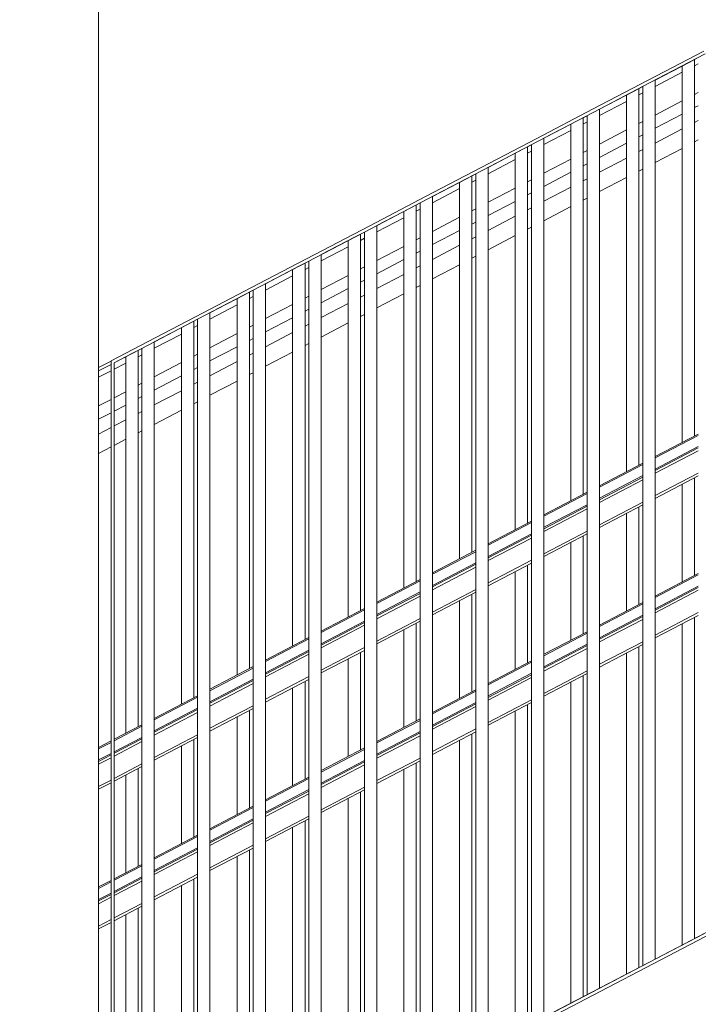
# Model space of a CAD drawing. Header units: millimetres. Extents: x -65 to 293624, y -1905 to 31061.
# Tile 107 of 256: x 55013 to 56111, y 15990 to 17583. Entities that reach past the tile are written whole.
import ezdxf

# ---------------------------------------------------------------- set-up
doc = ezdxf.new("R2010")
doc.units = ezdxf.units.MM
doc.header["$MEASUREMENT"] = 0
for name, color, linetype in [('1244 Fassaadivarustus.AR', 7, 'Continuous'), ('1245 Klaasfassaadid.AR', 7, 'Continuous'), ('1251 Rõdupiirded.AR', 7, 'Continuous'), ('1253 Rõdutrepid.AR', 7, 'Continuous'), ('1253 Terrassipostid.AR', 7, 'Continuous')]:
    doc.layers.add(name, color=color, linetype=linetype)

# ---------------------------------------------------------------- blocks, each defined once
blk = doc.blocks.new('Section Element_16_2', base_point=(-38239, 12361.4))
at = {"layer": '1253 Terrassipostid.AR', "color": 7, "linetype": 'Continuous', "lineweight": 13}
blk.add_line((55140.6, 15593.1), (55140.6, 21244.3), dxfattribs=at)
blk = doc.blocks.new('Section Element_42_2', base_point=(-38239, 12361.4))
at = {"layer": '1253 Rõdutrepid.AR', "color": 7, "linetype": 'Continuous', "lineweight": 13}
blk.add_line((48929.3, 12341.5), (56583.5, 16341.5), dxfattribs=at)
blk = doc.blocks.new('Section Element_46_2', base_point=(-38239, 12361.4))
at = {"layer": '1244 Fassaadivarustus.AR', "color": 7, "linetype": 'Continuous', "lineweight": 13}
for p, q in [((56110.6, 17465.3), (56104.4, 17462)), ((56084.4, 17451.6), (56040.6, 17428.7)), ((56110.6, 17443.8), (56104.4, 17440.6)), ((56084.4, 17430.1), (56040.6, 17407.2)), ((56020.6, 17418.2), (56014.4, 17415)), ((56084.4, 17406.1), (56040.6, 17383.2)), ((56110.6, 17419.8), (56104.4, 17416.6)), ((55994.4, 17404.5), (55950.6, 17381.6)), ((56020.6, 17396.8), (56014.4, 17393.5)), ((55994.4, 17383.1), (55950.6, 17360.2)), ((56084.4, 17374.7), (56040.6, 17351.8)), ((56110.6, 17388.4), (56104.4, 17385.1)), ((55904.4, 17357.5), (55860.6, 17334.6)), ((55930.6, 17371.2), (55924.4, 17367.9)), ((55994.4, 17359.1), (55950.6, 17336.2)), ((56020.6, 17372.8), (56014.4, 17369.6)), ((55930.6, 17349.7), (55924.4, 17346.5)), ((56020.6, 17341.3), (56014.4, 17338.1)), ((55904.4, 17336), (55860.6, 17313.1)), ((55930.6, 17325.7), (55924.4, 17322.5)), ((55994.4, 17327.6), (55950.6, 17304.8)), ((55814.4, 17310.4), (55770.6, 17287.5)), ((55840.6, 17324.1), (55834.4, 17320.9)), ((55904.4, 17312.1), (55860.6, 17289.2)), ((55840.6, 17302.7), (55834.4, 17299.4)), ((55930.6, 17294.3), (55924.4, 17291.1)), ((55814.4, 17289), (55770.6, 17266.1)), ((55840.6, 17278.7), (55834.4, 17275.5)), ((55904.4, 17280.6), (55860.6, 17257.7)), ((55724.4, 17263.4), (55680.6, 17240.5)), ((55750.6, 17277.1), (55744.4, 17273.8)), ((55814.4, 17265), (55770.6, 17242.1)), ((55750.6, 17255.6), (55744.4, 17252.4)), ((55840.6, 17247.3), (55834.4, 17244)), ((55660.6, 17230), (55654.4, 17226.8)), ((55724.4, 17241.9), (55680.6, 17219.1)), ((55750.6, 17231.7), (55744.4, 17228.4)), ((55814.4, 17233.6), (55770.6, 17210.7)), ((55634.4, 17216.3), (55590.6, 17193.4)), ((55724.4, 17218), (55680.6, 17195.1)), ((55660.6, 17208.6), (55654.4, 17205.4)), ((55750.6, 17200.2), (55744.4, 17197)), ((55570.6, 17183), (55564.4, 17179.8)), ((55634.4, 17194.9), (55590.6, 17172)), ((55660.6, 17184.6), (55654.4, 17181.4)), ((55724.4, 17186.5), (55680.6, 17163.6)), ((55544.4, 17169.3), (55500.6, 17146.4)), ((55634.4, 17170.9), (55590.6, 17148)), ((55570.6, 17161.6), (55564.4, 17158.3)), ((55660.6, 17153.2), (55654.4, 17149.9)), ((55480.6, 17135.9), (55474.4, 17132.7)), ((55544.4, 17147.9), (55500.6, 17125)), ((55570.6, 17137.6), (55564.4, 17134.3)), ((55634.4, 17139.5), (55590.6, 17116.6)), ((55454.4, 17122.3), (55410.6, 17099.4)), ((55544.4, 17123.9), (55500.6, 17101)), ((55480.6, 17114.5), (55474.4, 17111.3)), ((55570.6, 17106.1), (55564.4, 17102.9)), ((55390.6, 17088.9), (55384.4, 17085.7)), ((55454.4, 17100.8), (55410.6, 17077.9)), ((55480.6, 17090.5), (55474.4, 17087.3)), ((55544.4, 17092.4), (55500.6, 17069.5)), ((55364.4, 17075.2), (55320.6, 17052.3)), ((55454.4, 17076.8), (55410.6, 17053.9)), ((55390.6, 17067.5), (55384.4, 17064.2)), ((55480.6, 17059.1), (55474.4, 17055.8)), ((55300.6, 17041.9), (55294.4, 17038.6)), ((55364.4, 17053.8), (55320.6, 17030.9)), ((55390.6, 17043.5), (55384.4, 17040.2)), ((55454.4, 17045.4), (55410.6, 17022.5)), ((55274.4, 17028.2), (55230.6, 17005.3)), ((55364.4, 17029.8), (55320.6, 17006.9)), ((55300.6, 17020.4), (55294.4, 17017.2)), ((55390.6, 17012), (55384.4, 17008.8)), ((55210.6, 16994.8), (55204.4, 16991.6)), ((55274.4, 17006.7), (55230.6, 16983.8)), ((55300.6, 16996.4), (55294.4, 16993.2)), ((55364.4, 16998.3), (55320.6, 16975.4)), ((55184.4, 16981.1), (55165.6, 16971.3)), ((55274.4, 16982.7), (55230.6, 16959.8)), ((55160.6, 16968.7), (55140.6, 16958.2)), ((55184.4, 16959.7), (55165.6, 16949.8)), ((55210.6, 16973.4), (55204.4, 16970.1)), ((55300.6, 16965), (55294.4, 16961.7)), ((55160.6, 16947.2), (55140.6, 16936.8)), ((55210.6, 16949.4), (55204.4, 16946.1)), ((55274.4, 16951.3), (55230.6, 16928.4)), ((55184.4, 16935.7), (55165.6, 16925.9)), ((55160.6, 16923.2), (55140.6, 16912.8)), ((55210.6, 16917.9), (55204.4, 16914.7)), ((55184.4, 16904.2), (55165.6, 16894.4)), ((55160.6, 16891.8), (55140.6, 16881.3))]:
    blk.add_line(p, q, dxfattribs=at)
blk = doc.blocks.new('Section Element_91_2', base_point=(-38239, 12361.4))
at = {"layer": '1245 Klaasfassaadid.AR', "color": 7, "linetype": 'Continuous', "lineweight": 13}
for p, q in [((56139.1, 17526.4), (56130.6, 17522)), ((56110.6, 17511.5), (56104.4, 17508.3)), ((56084.4, 17497.8), (56040.6, 17474.9)), ((56020.6, 17464.5), (56014.4, 17461.2)), ((55994.4, 17450.8), (55950.6, 17427.9)), ((55930.6, 17417.4), (55924.4, 17414.2)), ((55904.4, 17403.7), (55860.6, 17380.8)), ((55840.6, 17370.4), (55834.4, 17367.2)), ((55814.4, 17356.7), (55770.6, 17333.8)), ((55724.4, 17309.7), (55680.6, 17286.8)), ((55750.6, 17323.3), (55744.4, 17320.1)), ((55634.4, 17262.6), (55590.6, 17239.7)), ((55660.6, 17276.3), (55654.4, 17273.1)), ((55544.4, 17215.6), (55500.6, 17192.7)), ((55570.6, 17229.3), (55564.4, 17226)), ((55480.6, 17182.2), (55474.4, 17179)), ((55454.4, 17168.5), (55410.6, 17145.6)), ((55390.6, 17135.2), (55384.4, 17131.9)), ((55364.4, 17121.5), (55320.6, 17098.6)), ((55300.6, 17088.1), (55294.4, 17084.9)), ((55274.4, 17074.4), (55230.6, 17051.5)), ((55210.6, 17041.1), (55204.4, 17037.8)), ((55184.4, 17027.4), (55165.6, 17017.6)), ((55160.6, 17014.9), (55140.6, 17004.5))]:
    blk.add_line(p, q, dxfattribs=at)
blk = doc.blocks.new('Section Element_491_2', base_point=(-38239, 12361.4))
at = {"layer": '1251 Rõdupiirded.AR', "color": 7, "linetype": 'Continuous', "lineweight": 13}
blk.add_line((55939.4, 16010.6), (55849.4, 15963.5), dxfattribs=at)
blk = doc.blocks.new('Section Element_492_2', base_point=(-38239, 12361.4))
at = {"layer": '1251 Rõdupiirded.AR', "color": 7, "linetype": 'Continuous', "lineweight": 13}
blk.add_line((56029.4, 16057.6), (55939.4, 16010.6), dxfattribs=at)
blk = doc.blocks.new('Section Element_493_2', base_point=(-38239, 12361.4))
at = {"layer": '1251 Rõdupiirded.AR', "color": 7, "linetype": 'Continuous', "lineweight": 13}
blk.add_line((56119.4, 16104.6), (56029.4, 16057.6), dxfattribs=at)
blk = doc.blocks.new('Section Element_617_2', base_point=(-38239, 12361.4))
at = {"layer": '1251 Rõdupiirded.AR', "color": 7, "linetype": 'Continuous', "lineweight": 13}
for p, q in [((56014.4, 16862.6), (56014.4, 17471.4)), ((55994.4, 16852.1), (55994.4, 17460.9)), ((55994.4, 16626.4), (55994.4, 16784.4)), ((56014.4, 16636.9), (56014.4, 16794.9)), ((56014.4, 16049.7), (56014.4, 16569.2)), ((55994.4, 16039.3), (55994.4, 16558.7))]:
    blk.add_line(p, q, dxfattribs=at)
blk = doc.blocks.new('Section Element_618_2', base_point=(-38239, 12361.4))
at = {"layer": '1251 Rõdupiirded.AR', "color": 7, "linetype": 'Continuous', "lineweight": 13}
for p, q in [((55834.4, 16768.5), (55834.4, 17377.3)), ((55814.4, 16758), (55814.4, 17366.9)), ((55814.4, 16532.4), (55814.4, 16690.3)), ((55834.4, 16542.8), (55834.4, 16700.8)), ((55834.4, 15955.7), (55834.4, 16475.1)), ((55814.4, 15945.2), (55814.4, 16464.7))]:
    blk.add_line(p, q, dxfattribs=at)
blk = doc.blocks.new('Section Element_619_2', base_point=(-38239, 12361.4))
at = {"layer": '1251 Rõdupiirded.AR', "color": 7, "linetype": 'Continuous', "lineweight": 13}
for p, q in [((55654.4, 16674.4), (55654.4, 17283.3)), ((55634.4, 16664), (55634.4, 17272.8)), ((55634.4, 16438.3), (55634.4, 16596.3)), ((55654.4, 16448.8), (55654.4, 16606.7)), ((55634.4, 15851.1), (55634.4, 16370.6)), ((55654.4, 15861.6), (55654.4, 16381.1))]:
    blk.add_line(p, q, dxfattribs=at)
blk = doc.blocks.new('Section Element_620_2', base_point=(-38239, 12361.4))
at = {"layer": '1251 Rõdupiirded.AR', "color": 7, "linetype": 'Continuous', "lineweight": 13}
for p, q in [((55474.4, 16580.4), (55474.4, 17189.2)), ((55454.4, 16569.9), (55454.4, 17178.7)), ((55454.4, 16344.2), (55454.4, 16502.2)), ((55474.4, 16354.7), (55474.4, 16512.7)), ((55454.4, 15757.1), (55454.4, 16276.5)), ((55474.4, 15767.5), (55474.4, 16287))]:
    blk.add_line(p, q, dxfattribs=at)
blk = doc.blocks.new('Section Element_621_2', base_point=(-38239, 12361.4))
at = {"layer": '1251 Rõdupiirded.AR', "color": 7, "linetype": 'Continuous', "lineweight": 13}
for p, q in [((55294.4, 16486.3), (55294.4, 17095.1)), ((55274.4, 16475.8), (55274.4, 17084.7)), ((55294.4, 16260.6), (55294.4, 16418.6)), ((55274.4, 16250.2), (55274.4, 16408.1)), ((55274.4, 15663), (55274.4, 16182.5)), ((55294.4, 15673.5), (55294.4, 16192.9))]:
    blk.add_line(p, q, dxfattribs=at)
blk = doc.blocks.new('Section Element_651_2', base_point=(-38239, 12361.4))
at = {"layer": '1251 Rõdupiirded.AR', "color": 7, "linetype": 'Continuous', "lineweight": 13}
for p, q in [((56104.4, 16909.6), (56104.4, 17518.4)), ((56084.4, 16899.1), (56084.4, 17508)), ((56104.4, 16683.9), (56104.4, 16841.9)), ((56084.4, 16673.5), (56084.4, 16831.4)), ((56104.4, 16096.8), (56104.4, 16616.2)), ((56084.4, 16086.3), (56084.4, 16605.8))]:
    blk.add_line(p, q, dxfattribs=at)
blk = doc.blocks.new('Section Element_652_2', base_point=(-38239, 12361.4))
at = {"layer": '1251 Rõdupiirded.AR', "color": 7, "linetype": 'Continuous', "lineweight": 13}
for p, q in [((55924.4, 16815.5), (55924.4, 17424.4)), ((55904.4, 16805.1), (55904.4, 17413.9)), ((55904.4, 16579.4), (55904.4, 16737.4)), ((55924.4, 16589.9), (55924.4, 16747.8)), ((55924.4, 16002.7), (55924.4, 16522.2)), ((55904.4, 15992.2), (55904.4, 16511.7))]:
    blk.add_line(p, q, dxfattribs=at)
blk = doc.blocks.new('Section Element_653_2', base_point=(-38239, 12361.4))
at = {"layer": '1251 Rõdupiirded.AR', "color": 7, "linetype": 'Continuous', "lineweight": 13}
for p, q in [((55744.4, 16721.5), (55744.4, 17330.3)), ((55724.4, 16711), (55724.4, 17319.8)), ((55724.4, 16485.3), (55724.4, 16643.3)), ((55744.4, 16495.8), (55744.4, 16653.8)), ((55744.4, 15908.6), (55744.4, 16428.1)), ((55724.4, 15898.2), (55724.4, 16417.6))]:
    blk.add_line(p, q, dxfattribs=at)
blk = doc.blocks.new('Section Element_654_2', base_point=(-38239, 12361.4))
at = {"layer": '1251 Rõdupiirded.AR', "color": 7, "linetype": 'Continuous', "lineweight": 13}
for p, q in [((55564.4, 16627.4), (55564.4, 17236.2)), ((55544.4, 16616.9), (55544.4, 17225.8)), ((55544.4, 16391.3), (55544.4, 16549.2)), ((55564.4, 16401.7), (55564.4, 16559.7)), ((55544.4, 15804.1), (55544.4, 16323.6)), ((55564.4, 15814.6), (55564.4, 16334))]:
    blk.add_line(p, q, dxfattribs=at)
blk = doc.blocks.new('Section Element_655_2', base_point=(-38239, 12361.4))
at = {"layer": '1251 Rõdupiirded.AR', "color": 7, "linetype": 'Continuous', "lineweight": 13}
for p, q in [((55384.4, 16533.3), (55384.4, 17142.2)), ((55364.4, 16522.9), (55364.4, 17131.7)), ((55384.4, 16307.7), (55384.4, 16465.6)), ((55364.4, 16297.2), (55364.4, 16455.2)), ((55364.4, 15710), (55364.4, 16229.5)), ((55384.4, 15720.5), (55384.4, 16240))]:
    blk.add_line(p, q, dxfattribs=at)
blk = doc.blocks.new('Section Element_656_2', base_point=(-38239, 12361.4))
at = {"layer": '1251 Rõdupiirded.AR', "color": 7, "linetype": 'Continuous', "lineweight": 13}
for p, q in [((55204.4, 16439.3), (55204.4, 17048.1)), ((55184.4, 16428.8), (55184.4, 17037.6)), ((55204.4, 16213.6), (55204.4, 16371.6)), ((55184.4, 16203.1), (55184.4, 16361.1)), ((55184.4, 15616), (55184.4, 16135.4)), ((55204.4, 15626.4), (55204.4, 16145.9))]:
    blk.add_line(p, q, dxfattribs=at)
blk = doc.blocks.new('Section Element_691_2', base_point=(-38239, 12361.4))
at = {"layer": '1251 Rõdupiirded.AR', "color": 7, "linetype": 'Continuous', "lineweight": 13}
for q in [(56582.2, 16346.4), (55140.6, 15587.4)]:
    blk.add_line((55140.6, 15593.1), q, dxfattribs=at)
blk = doc.blocks.new('Section Element_747_2', base_point=(-38239, 12361.4))
at = {"layer": '1251 Rõdupiirded.AR', "color": 7, "linetype": 'Continuous', "lineweight": 13}
for p, q in [((56029.4, 17484.9), (56119.4, 17531.9)), ((56031.8, 17480.5), (56121.8, 17527.5))]:
    blk.add_line(p, q, dxfattribs=at)
blk = doc.blocks.new('Section Element_748_2', base_point=(-38239, 12361.4))
at = {"layer": '1251 Rõdupiirded.AR', "color": 7, "linetype": 'Continuous', "lineweight": 13}
for p, q in [((56040.6, 16063.4), (56040.6, 17485.1)), ((56020.6, 16053), (56020.6, 17474.7))]:
    blk.add_line(p, q, dxfattribs=at)
blk = doc.blocks.new('Section Element_749_2', base_point=(-38239, 12361.4))
at = {"layer": '1251 Rõdupiirded.AR', "color": 7, "linetype": 'Continuous', "lineweight": 13}
for p, q in [((55939.4, 17437.9), (56029.4, 17484.9)), ((55941.8, 17433.5), (56031.8, 17480.5))]:
    blk.add_line(p, q, dxfattribs=at)
blk = doc.blocks.new('Section Element_750_2', base_point=(-38239, 12361.4))
at = {"layer": '1251 Rõdupiirded.AR', "color": 7, "linetype": 'Continuous', "lineweight": 13}
for p, q in [((55950.6, 16016.4), (55950.6, 17438.1)), ((55930.6, 16005.9), (55930.6, 17427.6))]:
    blk.add_line(p, q, dxfattribs=at)
blk = doc.blocks.new('Section Element_751_2', base_point=(-38239, 12361.4))
at = {"layer": '1251 Rõdupiirded.AR', "color": 7, "linetype": 'Continuous', "lineweight": 13}
for p, q in [((55849.4, 17390.8), (55939.4, 17437.9)), ((55851.8, 17386.4), (55941.8, 17433.5))]:
    blk.add_line(p, q, dxfattribs=at)
blk = doc.blocks.new('Section Element_752_2', base_point=(-38239, 12361.4))
at = {"layer": '1251 Rõdupiirded.AR', "color": 7, "linetype": 'Continuous', "lineweight": 13}
for p, q in [((55860.6, 15969.4), (55860.6, 17391)), ((55840.6, 15958.9), (55840.6, 17380.6))]:
    blk.add_line(p, q, dxfattribs=at)
blk = doc.blocks.new('Section Element_753_2', base_point=(-38239, 12361.4))
at = {"layer": '1251 Rõdupiirded.AR', "color": 7, "linetype": 'Continuous', "lineweight": 13}
for p, q in [((55759.4, 17343.8), (55849.4, 17390.8)), ((55761.8, 17339.4), (55851.8, 17386.4))]:
    blk.add_line(p, q, dxfattribs=at)
blk = doc.blocks.new('Section Element_754_2', base_point=(-38239, 12361.4))
at = {"layer": '1251 Rõdupiirded.AR', "color": 7, "linetype": 'Continuous', "lineweight": 13}
for p, q in [((55770.6, 15922.3), (55770.6, 17344)), ((55750.6, 15911.9), (55750.6, 17333.6))]:
    blk.add_line(p, q, dxfattribs=at)
blk = doc.blocks.new('Section Element_755_2', base_point=(-38239, 12361.4))
at = {"layer": '1251 Rõdupiirded.AR', "color": 7, "linetype": 'Continuous', "lineweight": 13}
for p, q in [((55669.4, 17296.8), (55759.4, 17343.8)), ((55671.8, 17292.4), (55761.8, 17339.4))]:
    blk.add_line(p, q, dxfattribs=at)
blk = doc.blocks.new('Section Element_756_2', base_point=(-38239, 12361.4))
at = {"layer": '1251 Rõdupiirded.AR', "color": 7, "linetype": 'Continuous', "lineweight": 13}
for p, q in [((55680.6, 15875.3), (55680.6, 17297)), ((55660.6, 15864.8), (55660.6, 17286.5))]:
    blk.add_line(p, q, dxfattribs=at)
blk = doc.blocks.new('Section Element_757_2', base_point=(-38239, 12361.4))
at = {"layer": '1251 Rõdupiirded.AR', "color": 7, "linetype": 'Continuous', "lineweight": 13}
for p, q in [((55579.4, 17249.7), (55669.4, 17296.8)), ((55581.8, 17245.3), (55671.8, 17292.4))]:
    blk.add_line(p, q, dxfattribs=at)
blk = doc.blocks.new('Section Element_758_2', base_point=(-38239, 12361.4))
at = {"layer": '1251 Rõdupiirded.AR', "color": 7, "linetype": 'Continuous', "lineweight": 13}
for p, q in [((55590.6, 15828.3), (55590.6, 17249.9)), ((55570.6, 15817.8), (55570.6, 17239.5))]:
    blk.add_line(p, q, dxfattribs=at)
blk = doc.blocks.new('Section Element_759_2', base_point=(-38239, 12361.4))
at = {"layer": '1251 Rõdupiirded.AR', "color": 7, "linetype": 'Continuous', "lineweight": 13}
for p, q in [((55489.4, 17202.7), (55579.4, 17249.7)), ((55491.8, 17198.3), (55581.8, 17245.3))]:
    blk.add_line(p, q, dxfattribs=at)
blk = doc.blocks.new('Section Element_760_2', base_point=(-38239, 12361.4))
at = {"layer": '1251 Rõdupiirded.AR', "color": 7, "linetype": 'Continuous', "lineweight": 13}
for p, q in [((55500.6, 15781.2), (55500.6, 17202.9)), ((55480.6, 15770.8), (55480.6, 17192.5))]:
    blk.add_line(p, q, dxfattribs=at)
blk = doc.blocks.new('Section Element_761_2', base_point=(-38239, 12361.4))
at = {"layer": '1251 Rõdupiirded.AR', "color": 7, "linetype": 'Continuous', "lineweight": 13}
for p, q in [((55399.4, 17155.7), (55489.4, 17202.7)), ((55401.8, 17151.3), (55491.8, 17198.3))]:
    blk.add_line(p, q, dxfattribs=at)
blk = doc.blocks.new('Section Element_762_2', base_point=(-38239, 12361.4))
at = {"layer": '1251 Rõdupiirded.AR', "color": 7, "linetype": 'Continuous', "lineweight": 13}
for p, q in [((55410.6, 15734.2), (55410.6, 17155.9)), ((55390.6, 15723.7), (55390.6, 17145.4))]:
    blk.add_line(p, q, dxfattribs=at)
blk = doc.blocks.new('Section Element_763_2', base_point=(-38239, 12361.4))
at = {"layer": '1251 Rõdupiirded.AR', "color": 7, "linetype": 'Continuous', "lineweight": 13}
for p, q in [((55309.4, 17108.6), (55399.4, 17155.7)), ((55311.8, 17104.2), (55401.8, 17151.3))]:
    blk.add_line(p, q, dxfattribs=at)
blk = doc.blocks.new('Section Element_764_2', base_point=(-38239, 12361.4))
at = {"layer": '1251 Rõdupiirded.AR', "color": 7, "linetype": 'Continuous', "lineweight": 13}
for p, q in [((55320.6, 15687.2), (55320.6, 17108.8)), ((55300.6, 15676.7), (55300.6, 17098.4))]:
    blk.add_line(p, q, dxfattribs=at)
blk = doc.blocks.new('Section Element_765_2', base_point=(-38239, 12361.4))
at = {"layer": '1251 Rõdupiirded.AR', "color": 7, "linetype": 'Continuous', "lineweight": 13}
for p, q in [((55219.4, 17061.6), (55309.4, 17108.6)), ((55221.8, 17057.2), (55311.8, 17104.2))]:
    blk.add_line(p, q, dxfattribs=at)
blk = doc.blocks.new('Section Element_766_2', base_point=(-38239, 12361.4))
at = {"layer": '1251 Rõdupiirded.AR', "color": 7, "linetype": 'Continuous', "lineweight": 13}
for p, q in [((55230.6, 15640.1), (55230.6, 17061.8)), ((55210.6, 15629.7), (55210.6, 17051.4))]:
    blk.add_line(p, q, dxfattribs=at)
blk = doc.blocks.new('Section Element_767_2', base_point=(-38239, 12361.4))
at = {"layer": '1251 Rõdupiirded.AR', "color": 7, "linetype": 'Continuous', "lineweight": 13}
for p, q in [((55160.6, 17030.9), (55219.4, 17061.6)), ((55165.6, 17027.8), (55221.8, 17057.2))]:
    blk.add_line(p, q, dxfattribs=at)
blk = doc.blocks.new('Section Element_768_2', base_point=(-38239, 12361.4))
at = {"layer": '1251 Rõdupiirded.AR', "color": 7, "linetype": 'Continuous', "lineweight": 13}
for p, q in [((55160.6, 15603.5), (55160.6, 17030.9)), ((55165.6, 15606.2), (55165.6, 17027.8))]:
    blk.add_line(p, q, dxfattribs=at)
blk = doc.blocks.new('Section Element_810_2', base_point=(-38239, 12361.4))
at = {"layer": '1251 Rõdupiirded.AR', "color": 7, "linetype": 'Continuous', "lineweight": 13}
for p, q in [((56130.6, 17532.1), (56138.9, 17536.4)), ((56095.6, 17513.8), (56110.6, 17521.7))]:
    blk.add_line(p, q, dxfattribs=at)
blk = doc.blocks.new('Section Element_811_2', base_point=(-38239, 12361.4))
at = {"layer": '1251 Rõdupiirded.AR', "color": 7, "linetype": 'Continuous', "lineweight": 13}
for p, q in [((56040.6, 17485.1), (56095.6, 17513.8)), ((56005.6, 17466.8), (56020.6, 17474.6))]:
    blk.add_line(p, q, dxfattribs=at)
blk = doc.blocks.new('Section Element_812_2', base_point=(-38239, 12361.4))
at = {"layer": '1251 Rõdupiirded.AR', "color": 7, "linetype": 'Continuous', "lineweight": 13}
for p, q in [((55950.6, 17438), (56005.6, 17466.8)), ((55915.6, 17419.7), (55930.6, 17427.6))]:
    blk.add_line(p, q, dxfattribs=at)
blk = doc.blocks.new('Section Element_813_2', base_point=(-38239, 12361.4))
at = {"layer": '1251 Rõdupiirded.AR', "color": 7, "linetype": 'Continuous', "lineweight": 13}
for p, q in [((55860.6, 17391), (55915.6, 17419.7)), ((55825.6, 17372.7), (55840.6, 17380.6))]:
    blk.add_line(p, q, dxfattribs=at)
blk = doc.blocks.new('Section Element_814_2', base_point=(-38239, 12361.4))
at = {"layer": '1251 Rõdupiirded.AR', "color": 7, "linetype": 'Continuous', "lineweight": 13}
for p, q in [((55770.6, 17344), (55825.6, 17372.7)), ((55735.6, 17325.7), (55750.6, 17333.5))]:
    blk.add_line(p, q, dxfattribs=at)
blk = doc.blocks.new('Section Element_815_2', base_point=(-38239, 12361.4))
at = {"layer": '1251 Rõdupiirded.AR', "color": 7, "linetype": 'Continuous', "lineweight": 13}
for p, q in [((55680.6, 17296.9), (55735.6, 17325.7)), ((55645.6, 17278.6), (55660.6, 17286.5))]:
    blk.add_line(p, q, dxfattribs=at)
blk = doc.blocks.new('Section Element_816_2', base_point=(-38239, 12361.4))
at = {"layer": '1251 Rõdupiirded.AR', "color": 7, "linetype": 'Continuous', "lineweight": 13}
for p, q in [((55590.6, 17249.9), (55645.6, 17278.6)), ((55555.6, 17231.6), (55570.6, 17239.5))]:
    blk.add_line(p, q, dxfattribs=at)
blk = doc.blocks.new('Section Element_817_2', base_point=(-38239, 12361.4))
at = {"layer": '1251 Rõdupiirded.AR', "color": 7, "linetype": 'Continuous', "lineweight": 13}
for p, q in [((55500.6, 17202.9), (55555.6, 17231.6)), ((55465.6, 17184.6), (55480.6, 17192.4))]:
    blk.add_line(p, q, dxfattribs=at)
blk = doc.blocks.new('Section Element_818_2', base_point=(-38239, 12361.4))
at = {"layer": '1251 Rõdupiirded.AR', "color": 7, "linetype": 'Continuous', "lineweight": 13}
for p, q in [((55410.6, 17155.8), (55465.6, 17184.6)), ((55375.6, 17137.5), (55390.6, 17145.4))]:
    blk.add_line(p, q, dxfattribs=at)
blk = doc.blocks.new('Section Element_819_2', base_point=(-38239, 12361.4))
at = {"layer": '1251 Rõdupiirded.AR', "color": 7, "linetype": 'Continuous', "lineweight": 13}
for p, q in [((55320.6, 17108.8), (55375.6, 17137.5)), ((55285.6, 17090.5), (55300.6, 17098.4))]:
    blk.add_line(p, q, dxfattribs=at)
blk = doc.blocks.new('Section Element_820_2', base_point=(-38239, 12361.4))
at = {"layer": '1251 Rõdupiirded.AR', "color": 7, "linetype": 'Continuous', "lineweight": 13}
for p, q in [((55230.6, 17061.8), (55285.6, 17090.5)), ((55195.6, 17043.5), (55210.6, 17051.3))]:
    blk.add_line(p, q, dxfattribs=at)
blk = doc.blocks.new('Section Element_821_2', base_point=(-38239, 12361.4))
at = {"layer": '1251 Rõdupiirded.AR', "color": 7, "linetype": 'Continuous', "lineweight": 13}
for p, q in [((55165.6, 17027.8), (55195.6, 17043.5)), ((55140.6, 17020.4), (55160.6, 17030.8)), ((55140.6, 17014.7), (55160.6, 17025.2))]:
    blk.add_line(p, q, dxfattribs=at)
blk = doc.blocks.new('Section Element_941_2', base_point=(-38239, 12361.4))
at = {"layer": '1251 Rõdupiirded.AR', "color": 7, "linetype": 'Continuous', "lineweight": 13}
for p, q in [((56040.6, 16876.2), (56110.6, 16912.8)), ((56040.6, 16874), (56110.6, 16910.6)), ((56040.6, 16855.9), (56110.6, 16892.5)), ((56040.6, 16853.7), (56110.6, 16890.3)), ((56040.6, 16849.2), (56110.6, 16885.7)), ((55950.6, 16829.2), (56020.6, 16865.8)), ((55950.6, 16827), (56020.6, 16863.5)), ((56040.6, 16813.1), (56110.6, 16849.6)), ((55950.6, 16808.9), (56020.6, 16845.5)), ((55950.6, 16806.6), (56020.6, 16843.2)), ((55950.6, 16802.1), (56020.6, 16838.7)), ((56040.6, 16808.5), (56110.6, 16845.1)), ((55860.6, 16782.2), (55930.6, 16818.8)), ((55860.6, 16779.9), (55930.6, 16816.5)), ((55950.6, 16766), (56020.6, 16802.6)), ((55860.6, 16761.9), (55930.6, 16798.4)), ((55860.6, 16759.6), (55930.6, 16796.2)), ((55860.6, 16755.1), (55930.6, 16791.7)), ((55950.6, 16761.5), (56020.6, 16798.1)), ((55770.6, 16735.1), (55840.6, 16771.7)), ((55770.6, 16732.9), (55840.6, 16769.5)), ((55860.6, 16719), (55930.6, 16755.6)), ((55770.6, 16714.8), (55840.6, 16751.4)), ((55770.6, 16712.6), (55840.6, 16749.2)), ((55770.6, 16708.1), (55840.6, 16744.6)), ((55860.6, 16714.5), (55930.6, 16751.1)), ((55680.6, 16688.1), (55750.6, 16724.7)), ((55680.6, 16685.9), (55750.6, 16722.4)), ((55680.6, 16667.8), (55750.6, 16704.4)), ((55770.6, 16672), (55840.6, 16708.5)), ((55680.6, 16665.5), (55750.6, 16702.1)), ((55680.6, 16661), (55750.6, 16697.6)), ((55770.6, 16667.4), (55840.6, 16704)), ((55590.6, 16641.1), (55660.6, 16677.7)), ((55590.6, 16638.8), (55660.6, 16675.4)), ((56040.6, 16650.6), (56110.6, 16687.2)), ((56040.6, 16648.3), (56110.6, 16684.9)), ((55590.6, 16620.8), (55660.6, 16657.3)), ((55680.6, 16624.9), (55750.6, 16661.5)), ((55680.6, 16620.4), (55750.6, 16657)), ((56040.6, 16630.3), (56110.6, 16666.8)), ((56040.6, 16628), (56110.6, 16664.6)), ((56040.6, 16623.5), (56110.6, 16660.1)), ((55590.6, 16618.5), (55660.6, 16655.1)), ((55590.6, 16614), (55660.6, 16650.6)), ((55500.6, 16594), (55570.6, 16630.6)), ((55500.6, 16591.8), (55570.6, 16628.4)), ((55950.6, 16603.5), (56020.6, 16640.1)), ((55950.6, 16601.3), (56020.6, 16637.9)), ((55500.6, 16573.7), (55570.6, 16610.3)), ((55590.6, 16577.9), (55660.6, 16614.5)), ((55590.6, 16573.4), (55660.6, 16610)), ((55950.6, 16583.2), (56020.6, 16619.8)), ((55950.6, 16581), (56020.6, 16617.6)), ((55950.6, 16576.5), (56020.6, 16613)), ((56040.6, 16587.4), (56110.6, 16624)), ((56040.6, 16582.9), (56110.6, 16619.5)), ((55500.6, 16571.5), (55570.6, 16608.1)), ((55500.6, 16567), (55570.6, 16603.5)), ((55860.6, 16556.5), (55930.6, 16593.1)), ((55410.6, 16547), (55480.6, 16583.6)), ((55410.6, 16544.8), (55480.6, 16581.3)), ((55860.6, 16554.3), (55930.6, 16590.8)), ((55950.6, 16540.4), (56020.6, 16576.9)), ((55410.6, 16526.7), (55480.6, 16563.3)), ((55410.6, 16524.4), (55480.6, 16561)), ((55500.6, 16530.9), (55570.6, 16567.4)), ((55500.6, 16526.3), (55570.6, 16562.9)), ((55860.6, 16536.2), (55930.6, 16572.8)), ((55860.6, 16533.9), (55930.6, 16570.5)), ((55860.6, 16529.4), (55930.6, 16566)), ((55950.6, 16535.8), (56020.6, 16572.4)), ((55410.6, 16519.9), (55480.6, 16556.5)), ((55770.6, 16509.5), (55840.6, 16546.1)), ((55320.6, 16500), (55390.6, 16536.6)), ((55320.6, 16497.7), (55390.6, 16534.3)), ((55770.6, 16507.2), (55840.6, 16543.8)), ((55860.6, 16493.3), (55930.6, 16529.9)), ((55320.6, 16479.7), (55390.6, 16516.2)), ((55320.6, 16477.4), (55390.6, 16514)), ((55410.6, 16483.8), (55480.6, 16520.4)), ((55410.6, 16479.3), (55480.6, 16515.9)), ((55770.6, 16489.2), (55840.6, 16525.8)), ((55770.6, 16486.9), (55840.6, 16523.5)), ((55770.6, 16482.4), (55840.6, 16519)), ((55860.6, 16488.8), (55930.6, 16525.4)), ((55320.6, 16472.9), (55390.6, 16509.5)), ((55680.6, 16462.4), (55750.6, 16499)), ((55230.6, 16452.9), (55300.6, 16489.5)), ((55230.6, 16450.7), (55300.6, 16487.3)), ((55680.6, 16460.2), (55750.6, 16496.8)), ((55770.6, 16446.3), (55840.6, 16482.9)), ((55230.6, 16432.6), (55300.6, 16469.2)), ((55230.6, 16430.4), (55300.6, 16467)), ((55320.6, 16436.8), (55390.6, 16473.4)), ((55320.6, 16432.3), (55390.6, 16468.9)), ((55680.6, 16442.1), (55750.6, 16478.7)), ((55680.6, 16439.9), (55750.6, 16476.5)), ((55680.6, 16435.4), (55750.6, 16471.9)), ((55770.6, 16441.8), (55840.6, 16478.4)), ((55230.6, 16425.9), (55300.6, 16462.4)), ((55590.6, 16415.4), (55660.6, 16452)), ((55590.6, 16413.2), (55660.6, 16449.7)), ((55165.6, 16419), (55210.6, 16442.5)), ((55165.6, 16416.7), (55210.6, 16440.2)), ((55680.6, 16399.3), (55750.6, 16435.8)), ((55165.6, 16398.7), (55210.6, 16422.2)), ((55165.6, 16396.4), (55210.6, 16419.9)), ((55230.6, 16389.8), (55300.6, 16426.3)), ((55230.6, 16385.2), (55300.6, 16421.8)), ((55590.6, 16395.1), (55660.6, 16431.7)), ((55590.6, 16392.8), (55660.6, 16429.4)), ((55590.6, 16388.3), (55660.6, 16424.9)), ((55680.6, 16394.7), (55750.6, 16431.3)), ((55140.6, 16405.9), (55160.6, 16416.4)), ((55140.6, 16403.7), (55160.6, 16414.1)), ((55165.6, 16391.9), (55210.6, 16415.4)), ((55500.6, 16368.4), (55570.6, 16405)), ((55500.6, 16366.1), (55570.6, 16402.7)), ((55140.6, 16385.6), (55160.6, 16396.1)), ((55140.6, 16383.3), (55160.6, 16393.8)), ((55140.6, 16378.8), (55160.6, 16389.3)), ((55590.6, 16352.2), (55660.6, 16388.8)), ((55165.6, 16355.8), (55210.6, 16379.3)), ((55165.6, 16351.3), (55210.6, 16374.8)), ((55500.6, 16348.1), (55570.6, 16384.7)), ((55500.6, 16345.8), (55570.6, 16382.4)), ((55500.6, 16341.3), (55570.6, 16377.9)), ((55590.6, 16347.7), (55660.6, 16384.3)), ((55410.6, 16321.3), (55480.6, 16357.9)), ((55410.6, 16319.1), (55480.6, 16355.7)), ((55140.6, 16342.7), (55160.6, 16353.2)), ((55140.6, 16338.2), (55160.6, 16348.7)), ((55500.6, 16305.2), (55570.6, 16341.8)), ((55410.6, 16301), (55480.6, 16337.6)), ((55410.6, 16298.8), (55480.6, 16335.4)), ((55410.6, 16294.3), (55480.6, 16330.8)), ((55500.6, 16300.7), (55570.6, 16337.3)), ((55320.6, 16274.3), (55390.6, 16310.9)), ((55320.6, 16272.1), (55390.6, 16308.6)), ((55320.6, 16254), (55390.6, 16290.6)), ((55410.6, 16258.2), (55480.6, 16294.7)), ((55320.6, 16251.7), (55390.6, 16288.3)), ((55320.6, 16247.2), (55390.6, 16283.8)), ((55410.6, 16253.6), (55480.6, 16290.2)), ((55230.6, 16227.3), (55300.6, 16263.9)), ((55230.6, 16225), (55300.6, 16261.6)), ((55230.6, 16207), (55300.6, 16243.6)), ((55320.6, 16211.1), (55390.6, 16247.7)), ((55320.6, 16206.6), (55390.6, 16243.2)), ((55230.6, 16204.7), (55300.6, 16241.3)), ((55230.6, 16200.2), (55300.6, 16236.8)), ((55165.6, 16193.3), (55210.6, 16216.8)), ((55165.6, 16191.1), (55210.6, 16214.6)), ((55165.6, 16173), (55210.6, 16196.5)), ((55230.6, 16164.1), (55300.6, 16200.7)), ((55230.6, 16159.6), (55300.6, 16196.2)), ((55140.6, 16180.2), (55160.6, 16190.7)), ((55140.6, 16178), (55160.6, 16188.4)), ((55165.6, 16170.7), (55210.6, 16194.3)), ((55165.6, 16166.2), (55210.6, 16189.7)), ((55140.6, 16159.9), (55160.6, 16170.4)), ((55140.6, 16157.7), (55160.6, 16168.1)), ((55140.6, 16153.2), (55160.6, 16163.6)), ((55165.6, 16130.1), (55210.6, 16153.6)), ((55165.6, 16125.6), (55210.6, 16149.1)), ((55140.6, 16117.1), (55160.6, 16127.5)), ((55140.6, 16112.5), (55160.6, 16123))]:
    blk.add_line(p, q, dxfattribs=at)

msp = doc.modelspace()

# ---------------------------------------------------------------- block references
at = {"layer": '1244 Fassaadivarustus.AR', "lineweight": 0}
msp.add_blockref('Section Element_46_2', (-38239, 12361.4), dxfattribs=at)
at = {"layer": '1245 Klaasfassaadid.AR', "lineweight": 0}
msp.add_blockref('Section Element_91_2', (-38239, 12361.4), dxfattribs=at)
at = {"layer": '1251 Rõdupiirded.AR', "lineweight": 0}
for name in ['Section Element_810_2', 'Section Element_747_2', 'Section Element_651_2', 'Section Element_811_2', 'Section Element_749_2', 'Section Element_748_2', 'Section Element_617_2', 'Section Element_812_2', 'Section Element_751_2', 'Section Element_750_2', 'Section Element_652_2', 'Section Element_813_2', 'Section Element_753_2', 'Section Element_752_2', 'Section Element_618_2', 'Section Element_814_2', 'Section Element_755_2', 'Section Element_754_2', 'Section Element_815_2', 'Section Element_653_2', 'Section Element_757_2', 'Section Element_756_2', 'Section Element_816_2', 'Section Element_619_2', 'Section Element_759_2', 'Section Element_758_2', 'Section Element_941_2', 'Section Element_817_2', 'Section Element_654_2', 'Section Element_761_2', 'Section Element_760_2', 'Section Element_818_2', 'Section Element_620_2', 'Section Element_763_2', 'Section Element_762_2', 'Section Element_819_2', 'Section Element_655_2', 'Section Element_765_2', 'Section Element_764_2', 'Section Element_820_2', 'Section Element_621_2', 'Section Element_767_2', 'Section Element_766_2', 'Section Element_821_2', 'Section Element_656_2', 'Section Element_768_2', 'Section Element_691_2', 'Section Element_493_2', 'Section Element_492_2', 'Section Element_491_2']:
    msp.add_blockref(name, (-38239, 12361.4), dxfattribs=at)
at = {"layer": '1253 Rõdutrepid.AR', "lineweight": 0}
msp.add_blockref('Section Element_42_2', (-38239, 12361.4), dxfattribs=at)
at = {"layer": '1253 Terrassipostid.AR', "lineweight": 0}
msp.add_blockref('Section Element_16_2', (-38239, 12361.4), dxfattribs=at)

doc.saveas('drawing.dxf')
